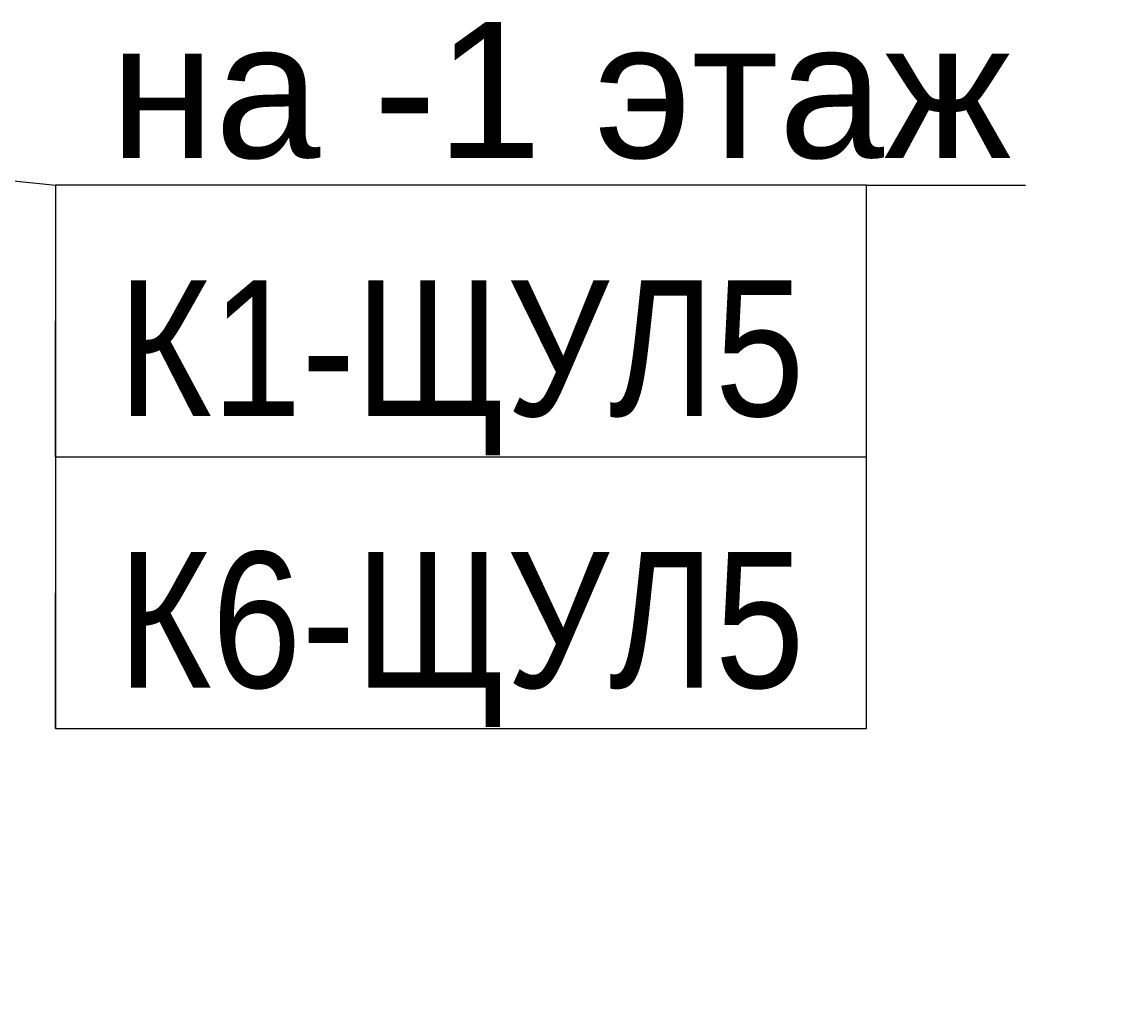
# Model space of a CAD drawing. Header units: millimetres. Extents: x -277772 to 277599, y -59564 to 282085.
# Tile 54 of 192: x -132147 to -130117, y 33137 to 34940. Entities that reach past the tile are written whole.
import ezdxf
from ezdxf import colors
from ezdxf.entities.mleader import LeaderData, LeaderLine
from ezdxf.enums import TextEntityAlignment as Align
from ezdxf.math import Vec2, Vec3

# ---------------------------------------------------------------- set-up
doc = ezdxf.new("R2018")
doc.units = ezdxf.units.MM
doc.set_wipeout_variables(frame=1)
doc.layers.add('КИП_выноска', color=6, linetype='Continuous', lineweight=25)
doc.styles.add('CP.Text', font='arial.ttf')
doc.styles.add('GOST 2.304', font='arial.ttf', dxfattribs={"width": 0.85})

# ---------------------------------------------------------------- blocks, each defined once
blk = doc.blocks.new('_None')
blk = doc.blocks.new('*U11')
at = {"color": 0, "linetype": 'Continuous', "lineweight": 30, "ltscale": 75, "width": 0.85, "flags": 104}
blk.add_attdef('ПРИМЕЧАНИЕ_1', text='', height=2.5, dxfattribs=at).set_placement((7.46, 3.611), align=Align.BOTTOM_CENTER)
at = {"color": 0, "lineweight": 30, "width": 0.85, "flags": 104}
blk.add_attdef('ПРИМЕЧАНИЕ_2', text='', height=2.5, dxfattribs=at).set_placement((7.46, -7.53), align=Align.BOTTOM_CENTER)
at = {"color": 0, "lineweight": 30, "style": 'GOST 2.304', "width": 0.85}
for tag, p in [('ИМЯ_КАБЕЛЯ_2', (7.46, -7.5)), ('ИМЯ_КАБЕЛЯ_3', (7.46, -12.5)), ('ИМЯ_КАБЕЛЯ_4', (7.46, -17.5)), ('ИМЯ_КАБЕЛЯ_5', (7.46, -22.5)), ('ИМЯ_КАБЕЛЯ_6', (7.46, -27.5)), ('ИМЯ_КАБЕЛЯ_7', (7.46, -32.5)), ('ИМЯ_КАБЕЛЯ_8', (7.46, -37.5)), ('ИМЯ_КАБЕЛЯ_9', (7.46, -42.5))]:
    blk.add_attdef(tag, text='', height=2.5, dxfattribs=at).set_placement(p, align=Align.BOTTOM_CENTER)
at = {"linetype": 'Continuous'}
blk.add_wipeout([(0, 2.5), (14.919, 2.5), (14.919, -2.5), (0, -2.5)], dxfattribs=at)
at = {"color": 0}
blk.add_line((0, -2.5), (0, 0), dxfattribs=at)
at = {"color": 0, "linetype": 'Continuous'}
blk.add_lwpolyline([(0, -2.5), (14.919, -2.5), (14.919, 2.5), (0, 2.5)], close=True, dxfattribs=at)
at = {"color": 0, "lineweight": 30, "style": 'GOST 2.304', "width": 0.85}
blk.add_attdef('ИМЯ_КАБЕЛЯ_1', text='', height=2.5, dxfattribs=at).set_placement((7.46, -2.5), align=Align.BOTTOM_CENTER)

msp = doc.modelspace()

# ---------------------------------------------------------------- leaders
at = {"layer": 'КИП_выноска'}
ml = msp.add_multileader_mtext('Standard', dxfattribs=at)
ml.set_content('на -1 этаж', color=256, style='CP.Text')
ml.set_leader_properties(color=256, linetype='ByLayer', lineweight=-1)
ml.set_arrow_properties(name='NONE')
ml.build(insert=Vec2(0, 0))
ml.multileader.update_dxf_attribs({"has_dogleg": 0, "text_left_attachment_type": 6, "text_right_attachment_type": 6, "dogleg_length": 0.5, "arrow_head_size": 300})
ctx = ml.context
ctx.base_point, ctx.char_height, ctx.arrow_head_size, ctx.landing_gap_size, ctx.plane_origin = Vec3(-132085.6, 34640.1), 250, 300, 100, Vec3(-129292, 31980.1)
ctx.left_attachment, ctx.right_attachment = 6, 6
notes = []
notes.append((ctx, [(0, (1, 1, 0), (-132086.1, 34640.1), (1, 0), 0.5, [(0, [(-133894.3, 34823.1)], 0, [])])]))
ctx.mtext.insert, ctx.mtext.width, ctx.mtext.flow_direction = Vec3(-131985.6, 34940.1), 1868.919, 5
ctx.mtext.has_bg_fill, ctx.mtext.bg_color, ctx.mtext.bg_scale_factor, ctx.mtext.bg_transparency, ctx.mtext.use_window_bg_color = 1, -1027028792, 1.5, 0, 1
for ctx, leaders in notes:
    for number, flags, end, landing, length, lines in leaders:
        leader = LeaderData()
        leader.index, (leader.has_last_leader_line, leader.has_dogleg_vector, leader.attachment_direction) = number, flags
        leader.last_leader_point, leader.dogleg_vector, leader.dogleg_length = Vec3(end), Vec3(landing), length
        for number, points, colour, breaks in lines:
            line = LeaderLine()
            line.index, line.vertices, line.color, line.breaks = number, Vec3.list(points), colors.encode_raw_color(colour), breaks
            leader.lines.append(line)
        ctx.leaders.append(leader)

# ---------------------------------------------------------------- next in the draw order: block references
ref = msp.add_blockref('*U11', (-132085.6, 33890.1), dxfattribs=dict(at, xscale=100, yscale=100, zscale=100))
lines = msp.add_mtext('\\W0.8500;', dxfattribs={"layer": '0', "color": 0, "linetype": 'Continuous', "lineweight": 30, "ltscale": 75, "insert": (-131339.7, 34251.1), "char_height": 2.5, "attachment_point": 1})
ref.add_attrib('ПРИМЕЧАНИЕ_1', '', (-131339.7, 34251.1), dxfattribs={"flags": 104}).embed_mtext(lines)
ref.add_attrib('ИМЯ_КАБЕЛЯ_1', 'К6-ЩУЛ5', dxfattribs={"layer": '0', "color": 0, "lineweight": 30, "height": 250, "style": 'GOST 2.304', "width": 0.85}).set_placement((-131339.7, 33640.1), align=Align.BOTTOM_CENTER)
lines = msp.add_mtext('\\W0.8500;', dxfattribs={"layer": '0', "color": 0, "lineweight": 30, "insert": (-131339.7, 33137), "char_height": 2.5, "attachment_point": 1})
ref.add_attrib('ПРИМЕЧАНИЕ_2', '', (-131339.7, 33137), dxfattribs={"flags": 104}).embed_mtext(lines)

# ---------------------------------------------------------------- next in the draw order: block references
ref = msp.add_blockref('*U11', (-132085.6, 34390.1), dxfattribs=dict(at, xscale=100, yscale=100, zscale=100))
lines = msp.add_mtext('\\W0.8500;', dxfattribs={"layer": '0', "color": 0, "linetype": 'Continuous', "lineweight": 30, "ltscale": 75, "insert": (-131339.7, 34751.1), "char_height": 2.5, "attachment_point": 1})
ref.add_attrib('ПРИМЕЧАНИЕ_1', '', (-131339.7, 34751.1), dxfattribs={"flags": 104}).embed_mtext(lines)
ref.add_attrib('ИМЯ_КАБЕЛЯ_1', 'К1-ЩУЛ5', dxfattribs={"layer": '0', "color": 0, "lineweight": 30, "height": 250, "style": 'GOST 2.304', "width": 0.85}).set_placement((-131339.7, 34140.1), align=Align.BOTTOM_CENTER)
lines = msp.add_mtext('\\W0.8500;', dxfattribs={"layer": '0', "color": 0, "lineweight": 30, "insert": (-131339.7, 33637), "char_height": 2.5, "attachment_point": 1})
ref.add_attrib('ПРИМЕЧАНИЕ_2', '', (-131339.7, 33637), dxfattribs={"flags": 104}).embed_mtext(lines)

doc.saveas('drawing.dxf')
